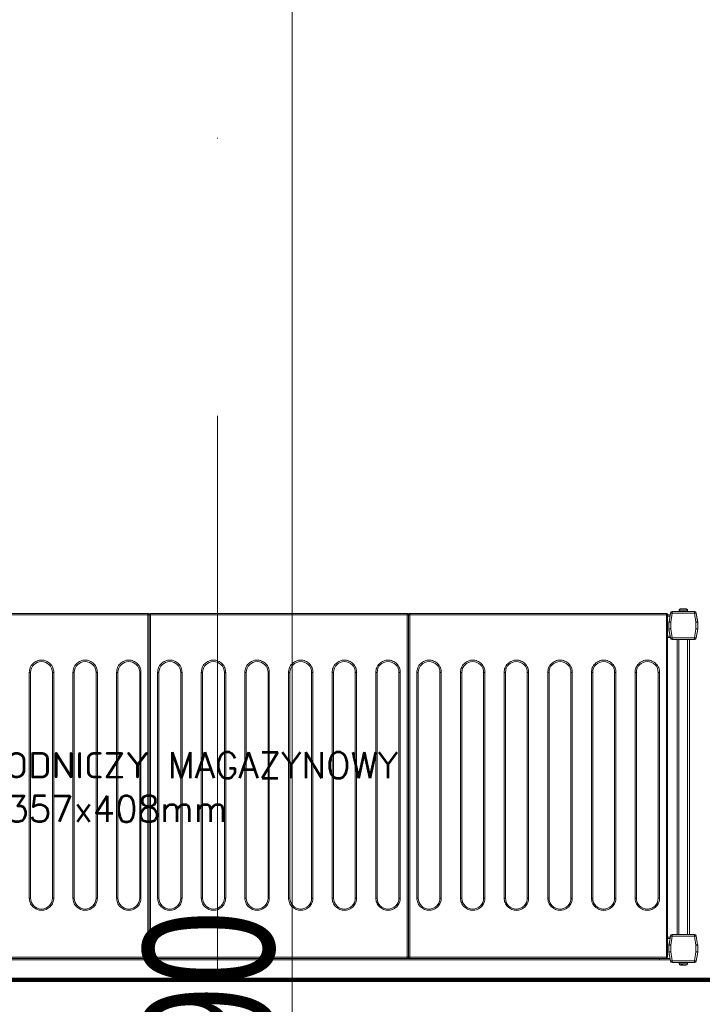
# Model space of a CAD drawing. Header units: millimetres. Extents: x -13532 to 2392, y -5241 to 5322.
# Tile 178 of 256: x -11307 to -11229, y 2240 to 2353. Entities that reach past the tile are written whole.
import ezdxf

# ---------------------------------------------------------------- set-up
doc = ezdxf.new("R2010")
doc.units = ezdxf.units.MM
doc.linetypes.add('KRESKAKROPKA2', pattern=[12.7, 6.35, -3.175, 0, -3.175])
doc.layers.get('0').update_dxf_attribs({"lineweight": 9, "true_color": 0x939393})
doc.layers.get('Defpoints').update_dxf_attribs({"true_color": 0xdae6d4})
for name, color, linetype, lineweight, true_color in [('a___wymiary', 7, 'Continuous', 5, 0x666666), ('Komory', 7, 'Continuous', 9, 0xcfcfcf), ('Meble - AGP1', 7, 'Continuous', 15, 0x999999), ('OSI', 7, 'KRESKAKROPKA2', 5, 0x7f7f7f), ('Regały', 7, 'Continuous', 9, 0xcfcfcf), ('WYMIARY - AGP1', 7, 'Continuous', 5, 0x716d5a)]:
    doc.layers.add(name, color=color, linetype=linetype, lineweight=lineweight, true_color=true_color)
doc.layers.add('cz-sr', color=150, linetype='Continuous', lineweight=15)
doc.styles.add('ARIAL NARROW', font='ARIALN.TTF', dxfattribs={"width": 0.9})
doc.styles.add('RomanS', font='simplex.shx')
doc.dimstyles.new('wymiary agp1', dxfattribs={"dimtxt": 15, "dimasz": 5, "dimexe": 5, "dimexo": 5, "dimgap": 1.8, "dimtad": 1, "dimdec": 3, "dimrnd": 0.5, "dimdsep": 46, "dimtxsty": 'ARIAL NARROW', "dimblk": 'znacznik', "dimcen": 1.5, "dimse1": 1, "dimse2": 1, "dimclrd": 256, "dimclre": 256, "dimazin": 0, "dimtfac": 1, "dimtdec": 3, "dimtmove": 1, "dimatfit": 3, "dimldrblk": 'znacznik', "dimfxl": 1000, "dimfxlon": 1, "dimlwd": -1, "dimarcsym": 0})

# ---------------------------------------------------------------- blocks, each defined once
blk = doc.blocks.new('*U385')
at = {"const_width": 0.5}
blk.add_lwpolyline([(140, 190), (140, 200), (200, 200), (200, 0), (0, 0), (0, 200), (60, 200), (60, 190), (10, 190), (10, 10), (190, 10), (190, 190)], close=True, dxfattribs=at)
blk = doc.blocks.new('*U387')
at = {"layer": 'Meble - AGP1', "lineweight": 15}
for p, q in [((72.68, -0.52), (43.28, -0.52)), ((72.68, -0.67), (43.28, -0.67)), ((72.68, -0.52), (72.68, -0.52)), ((72.68, -0.67), (72.68, -0.52)), ((72.83, -0.67), (72.68, -0.67)), ((72.68, -39.87), (72.68, -0.67)), ((72.83, -0.67), (72.83, -39.87)), ((72.98, -0.67), (72.83, -0.67)), ((102.38, -0.52), (72.98, -0.52)), ((72.98, -0.52), (72.98, -0.52)), ((72.98, -0.52), (72.98, -0.67)), ((102.38, -0.67), (72.98, -0.67)), ((72.98, -0.67), (72.98, -39.87)), ((102.38, -0.52), (102.38, -0.52)), ((102.38, -0.67), (102.38, -0.52)), ((102.53, -0.67), (102.38, -0.67)), ((102.38, -39.87), (102.38, -0.67)), ((102.53, -39.87), (102.53, -0.67)), ((102.68, -0.67), (102.53, -0.67)), ((102.68, -0.52), (102.68, -0.52)), ((132.08, -0.52), (102.68, -0.52)), ((102.68, -0.52), (102.68, -0.67)), ((132.08, -0.67), (102.68, -0.67)), ((102.68, -0.67), (102.68, -39.87)), ((132.08, -0.52), (132.08, -0.52)), ((132.08, -0.67), (132.08, -0.52)), ((132.23, -0.67), (132.08, -0.67)), ((132.08, -39.87), (132.08, -0.67)), ((132.23, -39.87), (132.23, -0.67)), ((132.23, -0.68), (132.53, -0.68)), ((132.23, -0.82), (132.5, -0.82)), ((132.57, -0.47), (132.39, -1.48)), ((132.76, -0.5), (132.58, -1.52)), ((132.76, -0.3), (132.76, -0.5)), ((135.29, -0.3), (132.76, -0.3)), ((135.29, -0.5), (132.76, -0.5)), ((133.56, -0.12), (133.55, -0.12)), ((133.55, -0.15), (133.55, -0.3)), ((134.5, -0.15), (133.55, -0.15)), ((134.5, -0.12), (134.49, -0.12)), ((134.5, -0.3), (134.5, -0.15)), ((135.29, -0.5), (135.29, -0.3)), ((135.47, -1.52), (135.29, -0.5)), ((135.66, -1.48), (135.48, -0.47)), ((135.48, -0.47), (135.67, -1.5)), ((132.38, -1.5), (132.39, -1.48)), ((132.38, -1.52), (132.38, -1.5)), ((132.58, -1.52), (132.38, -1.52)), ((132.38, -1.52), (132.38, -2.3)), ((132.58, -1.52), (132.58, -2.28)), ((135.47, -2.28), (135.47, -1.52)), ((135.67, -1.52), (135.47, -1.52)), ((135.67, -1.5), (135.67, -2.3)), ((135.67, -2.3), (135.67, -1.52)), ((132.23, -3.12), (132.52, -3.12)), ((132.23, -3.28), (132.54, -3.28)), ((132.38, -2.38), (132.38, -2.3)), ((132.38, -2.3), (132.57, -3.33)), ((132.52, -3.12), (132.38, -2.38)), ((132.58, -2.28), (132.76, -3.3)), ((132.76, -3.3), (135.29, -3.3)), ((132.76, -3.3), (132.76, -3.5)), ((135.29, -3.3), (135.47, -2.28)), ((135.29, -3.5), (135.29, -3.3)), ((135.48, -3.33), (135.67, -2.3)), ((135.67, -2.3), (135.48, -3.33)), ((132.76, -3.5), (135.29, -3.5)), ((133.32, -37.29), (133.32, -3.5)), ((133.52, -37.29), (133.52, -3.5)), ((134.52, -37.29), (134.52, -3.5)), ((134.72, -37.29), (134.72, -3.5)), ((59.1, -33.12), (59.1, -7.27)), ((59.1, -7.27), (59.25, -7.27)), ((59.25, -33.12), (59.25, -7.27)), ((61.75, -7.27), (61.75, -33.12)), ((61.75, -7.27), (61.9, -7.27)), ((61.9, -7.27), (61.9, -33.12)), ((64.1, -33.12), (64.1, -7.27)), ((64.1, -7.27), (64.25, -7.27)), ((64.25, -33.12), (64.25, -7.27)), ((66.75, -7.27), (66.75, -33.12)), ((66.75, -7.27), (66.9, -7.27)), ((66.9, -7.27), (66.9, -33.12)), ((69.1, -33.12), (69.1, -7.27)), ((69.1, -7.27), (69.25, -7.27)), ((69.25, -33.12), (69.25, -7.27)), ((71.75, -7.27), (71.75, -33.12)), ((71.75, -7.27), (71.9, -7.27)), ((71.9, -7.27), (71.9, -33.12)), ((73.8, -33.12), (73.8, -7.27)), ((73.8, -7.27), (73.95, -7.27)), ((73.95, -33.12), (73.95, -7.27)), ((76.45, -7.27), (76.45, -33.12)), ((76.45, -7.27), (76.6, -7.27)), ((76.6, -7.27), (76.6, -33.12)), ((78.8, -33.12), (78.8, -7.27)), ((78.8, -7.27), (78.95, -7.27)), ((78.95, -33.12), (78.95, -7.27)), ((81.45, -7.27), (81.45, -33.12)), ((81.45, -7.27), (81.6, -7.27)), ((81.6, -7.27), (81.6, -33.12)), ((83.8, -33.12), (83.8, -7.27)), ((83.8, -7.27), (83.95, -7.27)), ((83.95, -33.12), (83.95, -7.27)), ((86.45, -7.27), (86.45, -33.12)), ((86.45, -7.27), (86.6, -7.27)), ((86.6, -7.27), (86.6, -33.12)), ((88.8, -33.12), (88.8, -7.27)), ((88.8, -7.27), (88.95, -7.27)), ((88.95, -33.12), (88.95, -7.27)), ((91.45, -7.27), (91.45, -33.12)), ((91.45, -7.27), (91.6, -7.27)), ((91.6, -7.27), (91.6, -33.12)), ((93.8, -33.12), (93.8, -7.27)), ((93.8, -7.27), (93.95, -7.27)), ((93.95, -33.12), (93.95, -7.27)), ((96.45, -7.27), (96.45, -33.12)), ((96.45, -7.27), (96.6, -7.27)), ((96.6, -7.27), (96.6, -33.12)), ((98.8, -33.12), (98.8, -7.27)), ((98.8, -7.27), (98.95, -7.27)), ((98.95, -33.12), (98.95, -7.27)), ((101.45, -7.27), (101.45, -33.12)), ((101.45, -7.27), (101.6, -7.27)), ((101.6, -7.27), (101.6, -33.12)), ((103.5, -33.12), (103.5, -7.27)), ((103.5, -7.27), (103.65, -7.27)), ((103.65, -33.12), (103.65, -7.27)), ((106.15, -7.27), (106.15, -33.12)), ((106.15, -7.27), (106.3, -7.27)), ((106.3, -7.27), (106.3, -33.12)), ((108.5, -33.12), (108.5, -7.27)), ((108.5, -7.27), (108.65, -7.27)), ((108.65, -33.12), (108.65, -7.27)), ((111.15, -7.27), (111.15, -33.12)), ((111.15, -7.27), (111.3, -7.27)), ((111.3, -7.27), (111.3, -33.12)), ((113.5, -33.12), (113.5, -7.27)), ((113.5, -7.27), (113.65, -7.27)), ((113.65, -33.12), (113.65, -7.27)), ((116.15, -7.27), (116.15, -33.12)), ((116.15, -7.27), (116.3, -7.27)), ((116.3, -7.27), (116.3, -33.12)), ((118.5, -33.12), (118.5, -7.27)), ((118.5, -7.27), (118.65, -7.27)), ((118.65, -33.12), (118.65, -7.27)), ((121.15, -7.27), (121.15, -33.12)), ((121.15, -7.27), (121.3, -7.27)), ((121.3, -7.27), (121.3, -33.12)), ((123.5, -33.12), (123.5, -7.27)), ((123.5, -7.27), (123.65, -7.27)), ((123.65, -33.12), (123.65, -7.27)), ((126.15, -7.27), (126.15, -33.12)), ((126.15, -7.27), (126.3, -7.27)), ((126.3, -7.27), (126.3, -33.12)), ((128.5, -33.12), (128.5, -7.27)), ((128.5, -7.27), (128.65, -7.27)), ((128.65, -33.12), (128.65, -7.27)), ((131.15, -7.27), (131.15, -33.12)), ((131.15, -7.27), (131.3, -7.27)), ((131.3, -7.27), (131.3, -33.12)), ((59.1, -33.12), (59.25, -33.12)), ((61.9, -33.12), (61.75, -33.12)), ((64.1, -33.12), (64.25, -33.12)), ((66.9, -33.12), (66.75, -33.12)), ((69.1, -33.12), (69.25, -33.12)), ((71.9, -33.12), (71.75, -33.12)), ((73.8, -33.12), (73.95, -33.12)), ((76.6, -33.12), (76.45, -33.12)), ((78.8, -33.12), (78.95, -33.12)), ((81.6, -33.12), (81.45, -33.12)), ((83.8, -33.12), (83.95, -33.12)), ((86.6, -33.12), (86.45, -33.12)), ((88.8, -33.12), (88.95, -33.12)), ((91.6, -33.12), (91.45, -33.12)), ((93.8, -33.12), (93.95, -33.12)), ((96.6, -33.12), (96.45, -33.12)), ((98.8, -33.12), (98.95, -33.12)), ((101.6, -33.12), (101.45, -33.12)), ((103.5, -33.12), (103.65, -33.12)), ((106.3, -33.12), (106.15, -33.12)), ((108.5, -33.12), (108.65, -33.12)), ((111.3, -33.12), (111.15, -33.12)), ((113.5, -33.12), (113.65, -33.12)), ((116.3, -33.12), (116.15, -33.12)), ((118.5, -33.12), (118.65, -33.12)), ((121.3, -33.12), (121.15, -33.12)), ((123.5, -33.12), (123.65, -33.12)), ((126.3, -33.12), (126.15, -33.12)), ((128.5, -33.12), (128.65, -33.12)), ((131.3, -33.12), (131.15, -33.12)), ((132.23, -37.58), (132.54, -37.58)), ((132.23, -37.73), (132.52, -37.73)), ((132.38, -38.48), (132.52, -37.73)), ((132.57, -37.46), (132.39, -38.47)), ((132.76, -37.49), (132.58, -38.51)), ((132.76, -37.29), (132.76, -37.49)), ((135.29, -37.29), (132.76, -37.29)), ((135.29, -37.49), (132.76, -37.49)), ((135.29, -37.49), (135.29, -37.29)), ((135.47, -38.51), (135.29, -37.49)), ((135.66, -38.47), (135.48, -37.46)), ((132.38, -38.5), (132.38, -38.48)), ((132.38, -38.5), (132.38, -38.51)), ((132.38, -38.5), (132.38, -38.5)), ((132.38, -38.51), (132.38, -39.29)), ((132.58, -38.51), (132.38, -38.51)), ((132.38, -39.29), (132.57, -40.33)), ((132.38, -39.29), (132.38, -39.3)), ((132.38, -39.3), (132.57, -40.33)), ((132.58, -38.51), (132.58, -39.27)), ((132.58, -39.27), (132.76, -40.29)), ((135.29, -40.29), (135.47, -39.27)), ((135.47, -39.27), (135.47, -38.51)), ((135.67, -38.51), (135.47, -38.51)), ((135.48, -40.33), (135.67, -39.29)), ((135.48, -40.33), (135.67, -39.3)), ((135.67, -39.3), (135.67, -38.5)), ((135.67, -38.5), (135.67, -38.5)), ((135.67, -39.29), (135.67, -38.51)), ((131.28, -40.03), (4.38, -40.03)), ((131.28, -40.18), (4.38, -40.18)), ((43.28, -39.87), (72.68, -39.87)), ((43.28, -40.02), (72.68, -40.02)), ((72.68, -39.87), (72.83, -39.87)), ((72.68, -39.87), (72.68, -39.97)), ((72.68, -39.97), (72.68, -40.02)), ((72.83, -39.87), (72.98, -39.87)), ((72.98, -39.87), (102.38, -39.87)), ((72.98, -39.97), (72.98, -39.87)), ((72.98, -40.02), (72.98, -39.97)), ((72.98, -40.02), (102.38, -40.02)), ((102.38, -39.87), (102.38, -39.97)), ((102.38, -39.87), (102.53, -39.87)), ((102.38, -39.97), (102.38, -40.02)), ((102.53, -39.87), (102.68, -39.87)), ((102.68, -39.87), (132.08, -39.87)), ((102.68, -39.97), (102.68, -39.87)), ((102.68, -40.02), (102.68, -39.97)), ((102.68, -40.02), (132.08, -40.02)), ((131.28, -40.02), (131.28, -40.03)), ((131.28, -40.03), (131.28, -40.18)), ((131.28, -40.03), (132.51, -40.03)), ((131.28, -40.18), (132.54, -40.18)), ((132.08, -39.87), (132.08, -39.97)), ((132.08, -39.87), (132.23, -39.87)), ((132.08, -39.97), (132.08, -40.02)), ((132.76, -40.29), (135.29, -40.29)), ((132.76, -40.29), (132.76, -40.49)), ((132.76, -40.49), (135.29, -40.49)), ((132.76, -40.5), (135.29, -40.5)), ((133.55, -40.5), (133.55, -40.65)), ((134.5, -40.65), (134.5, -40.5)), ((135.29, -40.49), (135.29, -40.29)), ((133.55, -40.65), (134.5, -40.65)), ((133.79, -40.68), (133.9, -40.68)), ((133.94, -40.8), (133.85, -40.8))]:
    blk.add_line(p, q, dxfattribs=at)
at = {"layer": 'Meble - AGP1', "lineweight": 15, "flags": 128}
for points in [[(132.76, -0.5), (132.72, -0.49), (132.69, -0.49), (132.65, -0.48), (132.62, -0.48), (132.6, -0.47), (132.58, -0.47), (132.57, -0.47), (132.57, -0.47)], [(135.48, -0.47), (135.48, -0.47), (135.47, -0.47), (135.45, -0.47), (135.43, -0.48), (135.4, -0.48), (135.36, -0.49), (135.33, -0.49), (135.29, -0.5)], [(132.39, -1.48), (132.39, -1.48), (132.4, -1.49), (132.42, -1.49), (132.44, -1.49), (132.47, -1.5), (132.51, -1.5), (132.54, -1.51), (132.58, -1.52)], [(135.47, -1.52), (135.5, -1.51), (135.54, -1.5), (135.58, -1.5), (135.61, -1.49), (135.63, -1.49), (135.65, -1.49), (135.66, -1.48), (135.66, -1.48)], [(132.58, -2.28), (132.54, -2.29), (132.51, -2.29), (132.47, -2.29), (132.44, -2.29), (132.42, -2.3), (132.4, -2.3), (132.39, -2.3), (132.38, -2.3)], [(132.54, -3.28), (132.54, -3.27), (132.54, -3.26), (132.54, -3.25), (132.53, -3.23), (132.53, -3.21), (132.53, -3.18), (132.52, -3.15), (132.52, -3.12)], [(132.57, -3.33), (132.57, -3.33), (132.58, -3.33), (132.6, -3.33), (132.62, -3.32), (132.65, -3.32), (132.69, -3.31), (132.72, -3.31), (132.76, -3.3)], [(135.29, -3.3), (135.33, -3.31), (135.36, -3.31), (135.4, -3.32), (135.43, -3.32), (135.45, -3.33), (135.47, -3.33), (135.48, -3.33), (135.48, -3.33)], [(135.67, -2.3), (135.66, -2.3), (135.65, -2.3), (135.64, -2.3), (135.62, -2.3), (135.59, -2.29), (135.57, -2.29), (135.53, -2.29), (135.5, -2.29), (135.47, -2.28)], [(132.52, -37.73), (132.52, -37.7), (132.53, -37.67), (132.53, -37.64), (132.53, -37.62), (132.54, -37.6), (132.54, -37.59), (132.54, -37.58), (132.54, -37.58)], [(132.76, -37.49), (132.72, -37.48), (132.69, -37.48), (132.65, -37.47), (132.62, -37.47), (132.6, -37.46), (132.58, -37.46), (132.57, -37.46), (132.57, -37.46)], [(135.48, -37.46), (135.48, -37.46), (135.47, -37.46), (135.45, -37.46), (135.43, -37.47), (135.4, -37.47), (135.36, -37.48), (135.33, -37.48), (135.29, -37.49)], [(132.58, -39.27), (132.54, -39.28), (132.51, -39.28), (132.47, -39.28), (132.44, -39.29), (132.42, -39.29), (132.4, -39.29), (132.39, -39.29), (132.38, -39.29)], [(132.39, -38.47), (132.39, -38.47), (132.4, -38.48), (132.42, -38.48), (132.44, -38.48), (132.47, -38.49), (132.51, -38.5), (132.54, -38.5), (132.58, -38.51)], [(135.47, -38.51), (135.5, -38.5), (135.54, -38.5), (135.58, -38.49), (135.61, -38.48), (135.63, -38.48), (135.65, -38.48), (135.66, -38.47), (135.66, -38.47)], [(135.67, -39.29), (135.66, -39.29), (135.65, -39.29), (135.64, -39.29), (135.62, -39.29), (135.59, -39.29), (135.57, -39.28), (135.53, -39.28), (135.5, -39.28), (135.47, -39.27)], [(132.57, -40.33), (132.57, -40.33), (132.58, -40.32), (132.6, -40.32), (132.62, -40.32), (132.65, -40.31), (132.69, -40.3), (132.72, -40.3), (132.76, -40.29)], [(135.29, -40.29), (135.33, -40.3), (135.36, -40.3), (135.4, -40.31), (135.43, -40.32), (135.45, -40.32), (135.47, -40.32), (135.48, -40.33), (135.48, -40.33)]]:
    blk.add_lwpolyline(points, dxfattribs=at)
at = {"layer": 'Meble - AGP1', "lineweight": 15}
for centre, radius, start, end in [((132.76, -0.5), 0.2, 90, 170), ((133.7, -0.15), 0.15, 168.463, 180), ((134.35, -0.15), 0.15, 0, 11.537), ((135.29, -0.5), 0.2, 10, 90), ((135.29, -0.5), 0.2, 10, 90), ((132.58, -1.52), 0.2, 170, 180), ((135.47, -1.52), 0.2, 0, 10), ((132.76, -3.3), 0.2, 190, 270), ((135.29, -3.3), 0.2, 270, 350), ((60.5, -7.27), 1.25, 0, 180), ((65.5, -7.27), 1.25, 0, 180), ((70.5, -7.27), 1.25, 0, 180), ((75.2, -7.27), 1.25, 0, 180), ((80.2, -7.27), 1.25, 0, 180), ((85.2, -7.27), 1.25, 0, 180), ((90.2, -7.27), 1.25, 0, 180), ((95.2, -7.27), 1.25, 0, 180), ((100.2, -7.27), 1.25, 0, 180), ((104.9, -7.27), 1.25, 0, 180), ((109.9, -7.27), 1.25, 0, 180), ((114.9, -7.27), 1.25, 0, 180), ((119.9, -7.27), 1.25, 0, 180), ((124.9, -7.27), 1.25, 0, 180), ((129.9, -7.27), 1.25, 0, 180), ((60.5, -33.12), 1.25, 180, 0), ((65.5, -33.12), 1.25, 180, 0), ((70.5, -33.12), 1.25, 180, 0), ((75.2, -33.12), 1.25, 180, 0), ((80.2, -33.12), 1.25, 180, 0), ((85.2, -33.12), 1.25, 180, 0), ((90.2, -33.12), 1.25, 180, 0), ((95.2, -33.12), 1.25, 180, 0), ((100.2, -33.12), 1.25, 180, 0), ((104.9, -33.12), 1.25, 180, 0), ((109.9, -33.12), 1.25, 180, 0), ((114.9, -33.12), 1.25, 180, 0), ((119.9, -33.12), 1.25, 180, 0), ((124.9, -33.12), 1.25, 180, 0), ((129.9, -33.12), 1.25, 180, 0), ((132.76, -37.49), 0.2, 90, 170), ((135.29, -37.49), 0.2, 10, 90), ((132.58, -38.51), 0.2, 170, 180), ((135.47, -38.51), 0.2, 0, 10), ((72.68, -39.87), 0.15, 270, 0), ((72.98, -39.87), 0.15, 180, 270), ((102.38, -39.87), 0.15, 270, 0), ((102.68, -39.87), 0.15, 180, 270), ((132.08, -39.87), 0.15, 270, 0), ((132.76, -40.29), 0.2, 190, 270), ((132.76, -40.3), 0.2, 190, 270), ((135.29, -40.29), 0.2, 270, 350), ((135.29, -40.3), 0.2, 270, 350), ((133.7, -40.65), 0.15, 180, 270), ((134.35, -40.65), 0.15, 270, 0)]:
    blk.add_arc(centre, radius, start, end, dxfattribs=at)
for points, knots in [([(133.71, 0), (133.69, 0), (133.65, -0.01), (133.61, -0.03), (133.57, -0.07), (133.56, -0.1), (133.56, -0.12)], [0, 0, 0, 0, 0.250223, 0.50055, 0.748156, 1, 1, 1, 1]), ([(134.34, 0), (134.33, 0), (134.31, 0), (134.24, 0), (134.14, 0), (134.02, 0), (133.91, 0), (133.81, 0), (133.74, 0), (133.72, 0), (133.71, 0)], [0, 0, 0, 0, 0.1211745, 0.2500031, 0.378819, 0.5000066, 0.621181, 0.7499969, 0.8788255, 1, 1, 1, 1]), ([(134.49, -0.12), (134.49, -0.1), (134.48, -0.07), (134.44, -0.03), (134.4, -0.01), (134.36, 0), (134.34, 0)], [0, 0, 0, 0, 0.243658, 0.487269, 0.73199, 1, 1, 1, 1]), ([(72.83, -0.67), (72.83, -0.65), (72.83, -0.61), (72.8, -0.57), (72.77, -0.55), (72.74, -0.53), (72.71, -0.52), (72.69, -0.52), (72.68, -0.52)], [0, 0, 0, 0, 0.238266, 0.485414, 0.61202, 0.739978, 0.869219, 1, 1, 1, 1]), ([(72.98, -0.52), (72.97, -0.52), (72.95, -0.52), (72.92, -0.53), (72.9, -0.55), (72.87, -0.57), (72.84, -0.61), (72.84, -0.65), (72.83, -0.67)], [0, 0, 0, 0, 0.130781, 0.260022, 0.38798, 0.514586, 0.761734, 1, 1, 1, 1]), ([(102.53, -0.67), (102.53, -0.65), (102.53, -0.61), (102.5, -0.57), (102.47, -0.55), (102.44, -0.53), (102.41, -0.52), (102.39, -0.52), (102.38, -0.52)], [0, 0, 0, 0, 0.238259, 0.485419, 0.612024, 0.73998, 0.86922, 1, 1, 1, 1]), ([(102.68, -0.52), (102.67, -0.52), (102.65, -0.52), (102.62, -0.53), (102.6, -0.55), (102.57, -0.57), (102.54, -0.61), (102.54, -0.65), (102.53, -0.67)], [0, 0, 0, 0, 0.130782, 0.260025, 0.387961, 0.514568, 0.761732, 1, 1, 1, 1]), ([(132.23, -0.67), (132.23, -0.65), (132.23, -0.61), (132.2, -0.57), (132.17, -0.55), (132.14, -0.53), (132.11, -0.52), (132.09, -0.52), (132.08, -0.52)], [0, 0, 0, 0, 0.238265, 0.485413, 0.612019, 0.739954, 0.86922, 1, 1, 1, 1]), ([(59.1, -7.27), (59.11, -7.18), (59.12, -7), (59.19, -6.74), (59.32, -6.49), (59.51, -6.27), (59.73, -6.09), (59.98, -5.96), (60.24, -5.88), (60.5, -5.86), (60.76, -5.88), (61.03, -5.96), (61.28, -6.09), (61.5, -6.27), (61.68, -6.49), (61.81, -6.74), (61.89, -7), (61.9, -7.18), (61.9, -7.27)], [0, 0, 0, 0, 0.058258, 0.120006, 0.18432, 0.25, 0.31568, 0.379995, 0.441742, 0.5, 0.558258, 0.620005, 0.68432, 0.75, 0.81568, 0.879994, 0.941742, 1, 1, 1, 1]), ([(64.1, -7.27), (64.11, -7.18), (64.12, -7), (64.19, -6.74), (64.32, -6.49), (64.51, -6.27), (64.73, -6.09), (64.98, -5.96), (65.24, -5.88), (65.5, -5.86), (65.76, -5.88), (66.03, -5.96), (66.28, -6.09), (66.5, -6.27), (66.68, -6.49), (66.81, -6.74), (66.89, -7), (66.9, -7.18), (66.9, -7.27)], [0, 0, 0, 0, 0.058258, 0.120006, 0.184321, 0.25, 0.31568, 0.379995, 0.441741, 0.5, 0.558258, 0.620006, 0.68432, 0.75, 0.815679, 0.879994, 0.941742, 1, 1, 1, 1]), ([(69.1, -7.27), (69.11, -7.18), (69.12, -7), (69.19, -6.74), (69.32, -6.49), (69.51, -6.27), (69.73, -6.09), (69.98, -5.96), (70.24, -5.88), (70.5, -5.86), (70.76, -5.88), (71.03, -5.96), (71.28, -6.09), (71.5, -6.27), (71.68, -6.49), (71.81, -6.74), (71.89, -7), (71.9, -7.18), (71.9, -7.27)], [0, 0, 0, 0, 0.058258, 0.120006, 0.18432, 0.25, 0.31568, 0.379994, 0.441742, 0.5, 0.558259, 0.620005, 0.68432, 0.75, 0.81568, 0.879994, 0.941742, 1, 1, 1, 1]), ([(73.8, -7.27), (73.81, -7.18), (73.82, -7), (73.89, -6.74), (74.02, -6.49), (74.21, -6.27), (74.43, -6.09), (74.68, -5.96), (74.94, -5.88), (75.2, -5.86), (75.46, -5.88), (75.73, -5.96), (75.98, -6.09), (76.2, -6.27), (76.38, -6.49), (76.51, -6.74), (76.59, -7), (76.6, -7.18), (76.6, -7.27)], [0, 0, 0, 0, 0.058258, 0.120006, 0.184321, 0.25, 0.31568, 0.379995, 0.441741, 0.5, 0.558259, 0.620005, 0.68432, 0.75, 0.815679, 0.879994, 0.941742, 1, 1, 1, 1]), ([(78.8, -7.27), (78.81, -7.18), (78.82, -7), (78.89, -6.74), (79.02, -6.49), (79.21, -6.27), (79.43, -6.09), (79.68, -5.96), (79.94, -5.88), (80.2, -5.86), (80.46, -5.88), (80.73, -5.96), (80.98, -6.09), (81.2, -6.27), (81.38, -6.49), (81.51, -6.74), (81.59, -7), (81.6, -7.18), (81.6, -7.27)], [0, 0, 0, 0, 0.058258, 0.120006, 0.18432, 0.25, 0.31568, 0.379994, 0.441742, 0.5, 0.558257, 0.620005, 0.68432, 0.75, 0.81568, 0.879994, 0.941742, 1, 1, 1, 1]), ([(83.8, -7.27), (83.81, -7.18), (83.82, -7), (83.89, -6.74), (84.02, -6.49), (84.21, -6.27), (84.43, -6.09), (84.68, -5.96), (84.94, -5.88), (85.2, -5.86), (85.46, -5.88), (85.73, -5.96), (85.98, -6.09), (86.2, -6.27), (86.38, -6.49), (86.51, -6.74), (86.59, -7), (86.6, -7.18), (86.6, -7.27)], [0, 0, 0, 0, 0.058258, 0.120006, 0.18432, 0.25, 0.315679, 0.379994, 0.441742, 0.500001, 0.558258, 0.620006, 0.68432, 0.75, 0.81568, 0.879994, 0.941742, 1, 1, 1, 1]), ([(88.8, -7.27), (88.81, -7.18), (88.82, -7), (88.89, -6.74), (89.02, -6.49), (89.21, -6.27), (89.43, -6.09), (89.68, -5.96), (89.94, -5.88), (90.2, -5.86), (90.46, -5.88), (90.73, -5.96), (90.98, -6.09), (91.2, -6.27), (91.38, -6.49), (91.51, -6.74), (91.59, -7), (91.6, -7.18), (91.6, -7.27)], [0, 0, 0, 0, 0.058258, 0.120006, 0.18432, 0.25, 0.31568, 0.379994, 0.441742, 0.499999, 0.558258, 0.620006, 0.684321, 0.75, 0.81568, 0.879994, 0.941742, 1, 1, 1, 1]), ([(93.8, -7.27), (93.81, -7.18), (93.82, -7), (93.89, -6.74), (94.02, -6.49), (94.21, -6.27), (94.43, -6.09), (94.68, -5.96), (94.94, -5.88), (95.2, -5.86), (95.46, -5.88), (95.73, -5.96), (95.98, -6.09), (96.2, -6.27), (96.38, -6.49), (96.51, -6.74), (96.59, -7), (96.6, -7.18), (96.6, -7.27)], [0, 0, 0, 0, 0.058258, 0.120006, 0.18432, 0.25, 0.31568, 0.379995, 0.441743, 0.5, 0.558258, 0.620006, 0.68432, 0.75, 0.81568, 0.879994, 0.941742, 1, 1, 1, 1]), ([(98.8, -7.27), (98.81, -7.18), (98.82, -7), (98.89, -6.74), (99.02, -6.49), (99.21, -6.27), (99.43, -6.09), (99.68, -5.96), (99.94, -5.88), (100.2, -5.86), (100.46, -5.88), (100.73, -5.96), (100.98, -6.09), (101.2, -6.27), (101.38, -6.49), (101.51, -6.74), (101.59, -7), (101.6, -7.18), (101.6, -7.27)], [0, 0, 0, 0, 0.058258, 0.120006, 0.184321, 0.25, 0.31568, 0.379995, 0.441741, 0.5, 0.558259, 0.620005, 0.68432, 0.75, 0.815679, 0.879994, 0.941742, 1, 1, 1, 1]), ([(103.5, -7.27), (103.51, -7.18), (103.52, -7), (103.59, -6.74), (103.72, -6.49), (103.91, -6.27), (104.13, -6.09), (104.38, -5.96), (104.64, -5.88), (104.9, -5.86), (105.16, -5.88), (105.43, -5.96), (105.68, -6.09), (105.9, -6.27), (106.08, -6.49), (106.21, -6.74), (106.29, -7), (106.3, -7.18), (106.3, -7.27)], [0, 0, 0, 0, 0.058258, 0.120006, 0.18432, 0.25, 0.31568, 0.379995, 0.441741, 0.5, 0.558258, 0.620006, 0.68432, 0.75, 0.81568, 0.879994, 0.941742, 1, 1, 1, 1]), ([(108.5, -7.27), (108.51, -7.18), (108.52, -7), (108.59, -6.74), (108.72, -6.49), (108.91, -6.27), (109.13, -6.09), (109.38, -5.96), (109.64, -5.88), (109.9, -5.86), (110.16, -5.88), (110.43, -5.96), (110.68, -6.09), (110.9, -6.27), (111.08, -6.49), (111.21, -6.74), (111.29, -7), (111.3, -7.18), (111.3, -7.27)], [0, 0, 0, 0, 0.058258, 0.120006, 0.184321, 0.25, 0.31568, 0.379994, 0.441742, 0.5, 0.558259, 0.620005, 0.68432, 0.75, 0.815679, 0.879994, 0.941742, 1, 1, 1, 1]), ([(113.5, -7.27), (113.51, -7.18), (113.52, -7), (113.59, -6.74), (113.72, -6.49), (113.91, -6.27), (114.13, -6.09), (114.38, -5.96), (114.64, -5.88), (114.9, -5.86), (115.16, -5.88), (115.43, -5.96), (115.68, -6.09), (115.9, -6.27), (116.08, -6.49), (116.21, -6.74), (116.29, -7), (116.3, -7.18), (116.3, -7.27)], [0, 0, 0, 0, 0.058258, 0.120006, 0.18432, 0.249999, 0.31568, 0.379994, 0.441743, 0.499999, 0.558258, 0.620007, 0.68432, 0.749999, 0.815681, 0.879994, 0.941742, 1, 1, 1, 1]), ([(118.5, -7.27), (118.51, -7.18), (118.52, -7), (118.59, -6.74), (118.72, -6.49), (118.91, -6.27), (119.13, -6.09), (119.38, -5.96), (119.64, -5.88), (119.9, -5.86), (120.16, -5.88), (120.43, -5.96), (120.68, -6.09), (120.9, -6.27), (121.08, -6.49), (121.21, -6.74), (121.29, -7), (121.3, -7.18), (121.3, -7.27)], [0, 0, 0, 0, 0.058258, 0.120006, 0.184321, 0.25, 0.315679, 0.379995, 0.441742, 0.5, 0.558259, 0.620005, 0.684319, 0.75, 0.81568, 0.879994, 0.941742, 1, 1, 1, 1]), ([(123.5, -7.27), (123.51, -7.18), (123.52, -7), (123.59, -6.74), (123.72, -6.49), (123.91, -6.27), (124.13, -6.09), (124.38, -5.96), (124.64, -5.88), (124.9, -5.86), (125.16, -5.88), (125.43, -5.96), (125.68, -6.09), (125.9, -6.27), (126.08, -6.49), (126.21, -6.74), (126.29, -7), (126.3, -7.18), (126.3, -7.27)], [0, 0, 0, 0, 0.058258, 0.120006, 0.18432, 0.25, 0.315681, 0.379995, 0.441741, 0.5, 0.558258, 0.620005, 0.684321, 0.75, 0.815679, 0.879994, 0.941742, 1, 1, 1, 1]), ([(128.5, -7.27), (128.51, -7.18), (128.52, -7), (128.59, -6.74), (128.72, -6.49), (128.91, -6.27), (129.13, -6.09), (129.38, -5.96), (129.64, -5.88), (129.9, -5.86), (130.16, -5.88), (130.43, -5.96), (130.68, -6.09), (130.9, -6.27), (131.08, -6.49), (131.21, -6.74), (131.29, -7), (131.3, -7.18), (131.3, -7.27)], [0, 0, 0, 0, 0.058258, 0.120006, 0.18432, 0.250001, 0.31568, 0.379993, 0.441743, 0.500001, 0.558257, 0.620006, 0.68432, 0.750001, 0.81568, 0.879994, 0.941742, 1, 1, 1, 1]), ([(61.9, -33.12), (61.9, -33.2), (61.89, -33.38), (61.81, -33.64), (61.68, -33.89), (61.5, -34.11), (61.28, -34.29), (61.03, -34.42), (60.76, -34.5), (60.5, -34.52), (60.24, -34.5), (59.98, -34.42), (59.73, -34.29), (59.51, -34.11), (59.32, -33.89), (59.19, -33.64), (59.12, -33.38), (59.11, -33.2), (59.1, -33.12)], [0, 0, 0, 0, 0.058258, 0.120005, 0.18432, 0.25, 0.315679, 0.379995, 0.441742, 0.5, 0.558258, 0.620005, 0.68432, 0.75, 0.81568, 0.879994, 0.941742, 1, 1, 1, 1]), ([(66.9, -33.12), (66.9, -33.2), (66.89, -33.38), (66.81, -33.64), (66.68, -33.89), (66.5, -34.11), (66.28, -34.29), (66.03, -34.42), (65.76, -34.5), (65.5, -34.52), (65.24, -34.5), (64.98, -34.42), (64.73, -34.29), (64.51, -34.11), (64.32, -33.89), (64.19, -33.64), (64.12, -33.38), (64.11, -33.2), (64.1, -33.12)], [0, 0, 0, 0, 0.058258, 0.120005, 0.184321, 0.25, 0.31568, 0.379994, 0.441742, 0.5, 0.558259, 0.620005, 0.68432, 0.75, 0.815679, 0.879995, 0.941742, 1, 1, 1, 1]), ([(71.9, -33.12), (71.9, -33.2), (71.89, -33.38), (71.81, -33.64), (71.68, -33.89), (71.5, -34.11), (71.28, -34.29), (71.03, -34.42), (70.76, -34.5), (70.5, -34.52), (70.24, -34.5), (69.98, -34.42), (69.73, -34.29), (69.51, -34.11), (69.32, -33.89), (69.19, -33.64), (69.12, -33.38), (69.11, -33.2), (69.1, -33.12)], [0, 0, 0, 0, 0.058258, 0.120006, 0.18432, 0.25, 0.31568, 0.379995, 0.441741, 0.5, 0.558258, 0.620006, 0.68432, 0.75, 0.81568, 0.879995, 0.941742, 1, 1, 1, 1]), ([(76.6, -33.12), (76.6, -33.2), (76.59, -33.38), (76.51, -33.64), (76.38, -33.89), (76.2, -34.11), (75.98, -34.29), (75.73, -34.42), (75.46, -34.5), (75.2, -34.52), (74.94, -34.5), (74.68, -34.42), (74.43, -34.29), (74.21, -34.11), (74.02, -33.89), (73.89, -33.64), (73.82, -33.38), (73.81, -33.2), (73.8, -33.12)], [0, 0, 0, 0, 0.058258, 0.120005, 0.184321, 0.25, 0.31568, 0.379995, 0.441742, 0.5, 0.558258, 0.620005, 0.68432, 0.75, 0.815679, 0.879995, 0.941742, 1, 1, 1, 1]), ([(81.6, -33.12), (81.6, -33.2), (81.59, -33.38), (81.51, -33.64), (81.38, -33.89), (81.2, -34.11), (80.98, -34.29), (80.73, -34.42), (80.46, -34.5), (80.2, -34.52), (79.94, -34.5), (79.68, -34.42), (79.43, -34.29), (79.21, -34.11), (79.02, -33.89), (78.89, -33.64), (78.82, -33.38), (78.81, -33.2), (78.8, -33.12)], [0, 0, 0, 0, 0.058258, 0.120006, 0.18432, 0.25, 0.31568, 0.379995, 0.441743, 0.5, 0.558258, 0.620006, 0.68432, 0.75, 0.81568, 0.879995, 0.941742, 1, 1, 1, 1]), ([(86.6, -33.12), (86.6, -33.2), (86.59, -33.38), (86.51, -33.64), (86.38, -33.89), (86.2, -34.11), (85.98, -34.29), (85.73, -34.42), (85.46, -34.5), (85.2, -34.52), (84.94, -34.5), (84.68, -34.42), (84.43, -34.29), (84.21, -34.11), (84.02, -33.89), (83.89, -33.64), (83.82, -33.38), (83.81, -33.2), (83.8, -33.12)], [0, 0, 0, 0, 0.058258, 0.120006, 0.18432, 0.25, 0.315679, 0.379994, 0.441742, 0.499999, 0.558258, 0.620006, 0.684321, 0.75, 0.81568, 0.879995, 0.941742, 1, 1, 1, 1]), ([(91.6, -33.12), (91.6, -33.2), (91.59, -33.38), (91.51, -33.64), (91.38, -33.89), (91.2, -34.11), (90.98, -34.29), (90.73, -34.42), (90.46, -34.5), (90.2, -34.52), (89.94, -34.5), (89.68, -34.42), (89.43, -34.29), (89.21, -34.11), (89.02, -33.89), (88.89, -33.64), (88.82, -33.38), (88.81, -33.2), (88.8, -33.12)], [0, 0, 0, 0, 0.058258, 0.120005, 0.18432, 0.25, 0.315679, 0.379994, 0.441742, 0.500001, 0.558258, 0.620006, 0.684321, 0.75, 0.81568, 0.879994, 0.941742, 1, 1, 1, 1]), ([(96.6, -33.12), (96.6, -33.2), (96.59, -33.38), (96.51, -33.64), (96.38, -33.89), (96.2, -34.11), (95.98, -34.29), (95.73, -34.42), (95.46, -34.5), (95.2, -34.52), (94.94, -34.5), (94.68, -34.42), (94.43, -34.29), (94.21, -34.11), (94.02, -33.89), (93.89, -33.64), (93.82, -33.38), (93.81, -33.2), (93.8, -33.12)], [0, 0, 0, 0, 0.058258, 0.120005, 0.18432, 0.25, 0.31568, 0.379994, 0.441742, 0.5, 0.558257, 0.620005, 0.68432, 0.75, 0.81568, 0.879994, 0.941742, 1, 1, 1, 1]), ([(101.6, -33.12), (101.6, -33.2), (101.59, -33.38), (101.51, -33.64), (101.38, -33.89), (101.2, -34.11), (100.98, -34.29), (100.73, -34.42), (100.46, -34.5), (100.2, -34.52), (99.94, -34.5), (99.68, -34.42), (99.43, -34.29), (99.21, -34.11), (99.02, -33.89), (98.89, -33.64), (98.82, -33.38), (98.81, -33.2), (98.8, -33.12)], [0, 0, 0, 0, 0.058258, 0.120005, 0.184321, 0.25, 0.31568, 0.379995, 0.441742, 0.5, 0.558258, 0.620005, 0.68432, 0.75, 0.815679, 0.879995, 0.941742, 1, 1, 1, 1]), ([(106.3, -33.12), (106.3, -33.2), (106.29, -33.38), (106.21, -33.64), (106.08, -33.89), (105.9, -34.11), (105.68, -34.29), (105.43, -34.42), (105.16, -34.5), (104.9, -34.52), (104.64, -34.5), (104.38, -34.42), (104.13, -34.29), (103.91, -34.11), (103.72, -33.89), (103.59, -33.64), (103.52, -33.38), (103.51, -33.2), (103.5, -33.12)], [0, 0, 0, 0, 0.058258, 0.120005, 0.18432, 0.25, 0.31568, 0.379994, 0.441742, 0.5, 0.558259, 0.620005, 0.68432, 0.75, 0.81568, 0.879994, 0.941742, 1, 1, 1, 1]), ([(111.3, -33.12), (111.3, -33.2), (111.29, -33.38), (111.21, -33.64), (111.08, -33.89), (110.9, -34.11), (110.68, -34.29), (110.43, -34.42), (110.16, -34.5), (109.9, -34.52), (109.64, -34.5), (109.38, -34.42), (109.13, -34.29), (108.91, -34.11), (108.72, -33.89), (108.59, -33.64), (108.52, -33.38), (108.51, -33.2), (108.5, -33.12)], [0, 0, 0, 0, 0.058258, 0.120005, 0.184321, 0.25, 0.31568, 0.379995, 0.441741, 0.5, 0.558258, 0.620006, 0.68432, 0.75, 0.815679, 0.879995, 0.941742, 1, 1, 1, 1]), ([(116.3, -33.12), (116.3, -33.2), (116.29, -33.38), (116.21, -33.64), (116.08, -33.89), (115.9, -34.11), (115.68, -34.29), (115.43, -34.42), (115.16, -34.5), (114.9, -34.52), (114.64, -34.5), (114.38, -34.42), (114.13, -34.29), (113.91, -34.11), (113.72, -33.89), (113.59, -33.64), (113.52, -33.38), (113.51, -33.2), (113.5, -33.12)], [0, 0, 0, 0, 0.058258, 0.1200056, 0.1843196, 0.2500006, 0.3156793, 0.3799932, 0.4417424, 0.5000009, 0.5582567, 0.6200059, 0.6843198, 0.7500006, 0.8156799, 0.8799939, 0.9417422, 1, 1, 1, 1]), ([(121.3, -33.12), (121.3, -33.2), (121.29, -33.38), (121.21, -33.64), (121.08, -33.89), (120.9, -34.11), (120.68, -34.29), (120.43, -34.42), (120.16, -34.5), (119.9, -34.52), (119.64, -34.5), (119.38, -34.42), (119.13, -34.29), (118.91, -34.11), (118.72, -33.89), (118.59, -33.64), (118.52, -33.38), (118.51, -33.2), (118.5, -33.12)], [0, 0, 0, 0, 0.058258, 0.120005, 0.184321, 0.25, 0.315681, 0.379995, 0.441741, 0.5, 0.558258, 0.620005, 0.684321, 0.75, 0.815679, 0.879994, 0.941742, 1, 1, 1, 1]), ([(126.3, -33.12), (126.3, -33.2), (126.29, -33.38), (126.21, -33.64), (126.08, -33.89), (125.9, -34.11), (125.68, -34.29), (125.43, -34.42), (125.16, -34.5), (124.9, -34.52), (124.64, -34.5), (124.38, -34.42), (124.13, -34.29), (123.91, -34.11), (123.72, -33.89), (123.59, -33.64), (123.52, -33.38), (123.51, -33.2), (123.5, -33.12)], [0, 0, 0, 0, 0.058258, 0.120006, 0.184321, 0.25, 0.315679, 0.379995, 0.441742, 0.5, 0.558259, 0.620005, 0.684319, 0.75, 0.815679, 0.879995, 0.941742, 1, 1, 1, 1]), ([(131.3, -33.12), (131.3, -33.2), (131.29, -33.38), (131.21, -33.64), (131.08, -33.89), (130.9, -34.11), (130.68, -34.29), (130.43, -34.42), (130.16, -34.5), (129.9, -34.52), (129.64, -34.5), (129.38, -34.42), (129.13, -34.29), (128.91, -34.11), (128.72, -33.89), (128.59, -33.64), (128.52, -33.38), (128.51, -33.2), (128.5, -33.12)], [0, 0, 0, 0, 0.058258, 0.120006, 0.18432, 0.249999, 0.31568, 0.379994, 0.441743, 0.499999, 0.558257, 0.620007, 0.684321, 0.749999, 0.81568, 0.879994, 0.941742, 1, 1, 1, 1]), ([(133.74, -40.8), (133.75, -40.8), (133.77, -40.8), (133.82, -40.8), (133.85, -40.8)], [0, 0, 0, 0, 0.311906, 1, 1, 1, 1]), ([(133.85, -40.8), (133.84, -40.8), (133.83, -40.79), (133.81, -40.77), (133.8, -40.73), (133.79, -40.7), (133.79, -40.68)], [0, 0, 0, 0, 0.25022, 0.500539, 0.748158, 1, 1, 1, 1]), ([(133.9, -40.68), (133.9, -40.7), (133.91, -40.73), (133.92, -40.77), (133.94, -40.79), (133.95, -40.8), (133.96, -40.8)], [0, 0, 0, 0, 0.243636, 0.487267, 0.731983, 1, 1, 1, 1]), ([(133.96, -40.8), (133.99, -40.8), (134.07, -40.8), (134.18, -40.8), (134.27, -40.8), (134.33, -40.8), (134.35, -40.8), (134.35, -40.8), (134.35, -40.8)], [0, 0, 0, 0, 0.188938, 0.389806, 0.590685, 0.77963, 0.968581, 1, 1, 1, 1])]:
    blk.add_open_spline(points, degree=3, knots=knots, dxfattribs=at)
at = {"layer": 'Meble - AGP1', "insert": (67.85, -20.4), "char_height": 3, "width": 135.7, "attachment_point": 5, "style": 'RomanS'}
blk.add_mtext('REGAŁ CHŁODNICZY MAGAZYNOWY\\P1357x408mm', dxfattribs=at)
blk = doc.blocks.new('znacznik')
at = {"layer": 'a___wymiary'}
for p, q in [((0, 1.394), (0, -1.394)), ((1.394, 0), (-1.394, 0))]:
    blk.add_line(p, q, dxfattribs=at)
at = {"layer": 'a___wymiary', "const_width": 0.2}
blk.add_lwpolyline([(0.876, 0.876), (-0.876, -0.876)], dxfattribs=at)
blk = doc.blocks.new('*D591')
at = {"layer": 'Defpoints', "color": 0}
for p in [(-11275.8, 2432.85), (-11175.23, 2432.85), (-11251.29, 2042.85)]:
    blk.add_point(p, dxfattribs=at)
at = {"layer": 'WYMIARY - AGP1'}
blk.add_line((-11275.8, 2047.85), (-11275.8, 2427.85), dxfattribs=at)
at = {"layer": 'WYMIARY - AGP1', "xscale": 5, "yscale": 5, "zscale": 5}
for p, rotation in [((-11275.8, 2432.85), 90), ((-11275.8, 2042.85), 270)]:
    blk.add_blockref('znacznik', p, dxfattribs=dict(at, rotation=rotation))
at = {"layer": 'WYMIARY - AGP1', "color": 18, "true_color": 0x000000, "insert": (-11285.25, 2237.85), "char_height": 15, "attachment_point": 5, "rotation": 90, "style": 'ARIAL NARROW'}
blk.add_mtext('390', dxfattribs=at)
blk = doc.blocks.new('osi')
at = {"layer": 'OSI', "ltscale": 10}
blk.add_line((-11284.44, 845.85), (-11284.44, 3158.85), dxfattribs=at)

msp = doc.modelspace()

# ---------------------------------------------------------------- block references
at = {"layer": 'cz-sr'}
msp.add_blockref('osi', (0.0999, 0), dxfattribs=at)
at = {"layer": 'Komory', "xscale": -1, "rotation": 89.99999999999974}
msp.add_blockref('*U385', (-11177.2342, 2432.8545), dxfattribs=at)
at = {"layer": 'Regały', "linetype": 'Continuous', "lineweight": 5}
msp.add_blockref('*U387', (-11365.0065, 2285.343), dxfattribs=at)

# ---------------------------------------------------------------- dimensions: what is measured, and where the dimension line sits
at = {"layer": 'WYMIARY - AGP1'}
dim = msp.add_linear_dim(base=(-11275.795, 2432.8545), p1=(-11251.2874, 2042.8545), p2=(-11175.2342, 2432.8545), angle=90, dimstyle='wymiary agp1', override={"dimclrd": 256, "dimclre": 256}, dxfattribs=at)
dim.commit()
dim.dimension.update_dxf_attribs({"geometry": '*D591', "text_midpoint": (-11285.2536, 2237.8545)})

doc.saveas('drawing.dxf')
